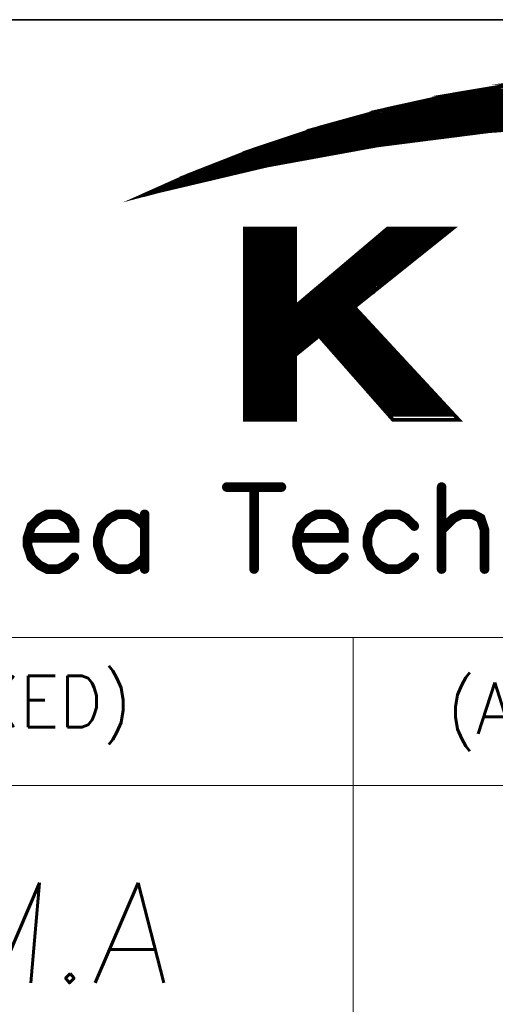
# Model space of a CAD drawing. Header units: millimetres. Extents: x 4497 to 11741, y 5958 to 12619.
# Tile 144 of 256: x 8238 to 8259, y 7941 to 7985. Entities that reach past the tile are written whole.
import ezdxf
from ezdxf.enums import TextEntityAlignment as Align

# ---------------------------------------------------------------- set-up
doc = ezdxf.new("R2010")
doc.units = ezdxf.units.MM
doc.header["$LTSCALE"] = 0.8
doc.layers.get('0').update_dxf_attribs({"linetype": 'CONTINUOUS', "lineweight": 0})
doc.layers.add('2', color=3, linetype='CONTINUOUS', lineweight=0)
doc.styles.get("Standard").update_dxf_attribs({"font": 'romans.shx', "width": 0.8, "oblique": 5, "bigfont": 'whgtxt.shx'})

# ---------------------------------------------------------------- blocks, each defined once
blk = doc.blocks.new('SMOOTH_0$0254')
at = {"const_width": 0.0127}
blk.add_lwpolyline([(-0.00635, 0, 1), (0.00635, 0, 1)], format="xyb", close=True, dxfattribs=at)
blk = doc.blocks.new('SMOOTH_0$064516')
at = {"const_width": 0.0323}
blk.add_lwpolyline([(-0.0161, 0, 1), (0.0161, 0, 1)], format="xyb", close=True, dxfattribs=at)
blk = doc.blocks.new('logo')
at = {"color": 7}
for points, const_width in [([(-3495.641, 5338.044), (-3491.64, 5339.83), (-3485.861, 5342.097), (-3479.97, 5344.064), (-3473.985, 5345.713), (-3467.914, 5347.052), (-3461.791, 5348.074)], 0.338), ([(-3454.81, 5344.51), (-3464.814, 5343.755), (-3474.775, 5342.484), (-3484.65, 5340.681), (-3494.422, 5338.371), (-3495.641, 5338.044)], 0.338), ([(-3421.603, 5346.729), (-3469.272, 5346.729)], 0.338), ([(-3418.222, 5345.884), (-3472.483, 5345.884)], 0.338), ([(-3470.624, 5346.391), (-3420.251, 5346.391)], 0.338), ([(-3476.202, 5344.954), (-3414.588, 5344.954)], 0.338), ([(-3475.526, 5345.207), (-3415.518, 5345.207)], 0.338), ([(-3474.343, 5345.546), (-3416.87, 5345.546)], 0.338), ([(-3478.738, 5344.278), (-3459.298, 5344.278)], 0.338), ([(-3482.034, 5343.264), (-3469.948, 5343.264)], 0.338), ([(-3481.273, 5343.517), (-3467.75, 5343.517)], 0.338), ([(-3472.061, 5343.095), (-3471.131, 5343.095)], 0.338), ([(-3469.863, 5343.348), (-3469.271, 5343.348)], 0.338), ([(-3467.75, 5343.602), (-3467.328, 5343.602)], 0.338), ([(-3484.823, 5342.249), (-3476.625, 5342.249)], 0.338), ([(-3483.555, 5342.756), (-3473.836, 5342.756)], 0.338), ([(-3482.71, 5343.01), (-3471.976, 5343.01)], 0.338), ([(-3473.92, 5342.841), (-3473.159, 5342.841)], 0.338), ([(-3487.189, 5341.404), (-3481.611, 5341.404)], 0.338), ([(-3486.682, 5341.658), (-3480.09, 5341.658)], 0.338), ([(-3486.006, 5341.911), (-3478.738, 5341.911)], 0.338), ([(-3481.611, 5341.489), (-3481.104, 5341.489)], 0.338), ([(-3480.005, 5341.742), (-3479.752, 5341.742)], 0.338), ([(-3492.683, 5338.869), (-3489.049, 5340.559)], 0.338), ([(-3489.387, 5340.474), (-3491.584, 5339.545)], 0.338), ([(-3491.415, 5339.207), (-3488.626, 5340.559)], 0.338), ([(-3490.401, 5339.46), (-3488.204, 5340.559)], 0.338), ([(-3488.457, 5340.897), (-3484.485, 5340.897)], 0.338), ([(-3488.373, 5340.474), (-3486.091, 5340.474)], 0.338), ([(-3487.866, 5341.151), (-3483.048, 5341.151)], 0.338), ([(-3484.4, 5340.982), (-3483.809, 5340.982)], 0.338), ([(-3483.133, 5341.235), (-3482.541, 5341.235)], 0.338), ([(-3493.613, 5338.7), (-3491.584, 5339.629)], 0.338), ([(-3489.133, 5340.052), (-3488.035, 5340.052)], 0.338), ([(-3488.626, 5340.221), (-3487.02, 5340.221)], 0.338), ([(-3486.344, 5335.065), (-3486.344, 5318.162)], 0.338), ([(-3486.091, 5318.077), (-3486.091, 5334.981)], 0.338), ([(-3485.837, 5318.077), (-3485.837, 5334.981)], 0.338), ([(-3485.584, 5318.077), (-3485.584, 5334.981)], 0.338), ([(-3485.33, 5318.077), (-3485.33, 5334.981)], 0.338), ([(-3485.076, 5318.077), (-3485.076, 5334.981)], 0.338), ([(-3484.823, 5318.077), (-3484.823, 5334.981)], 0.338), ([(-3484.569, 5317.993), (-3484.569, 5334.896)], 0.338), ([(-3484.316, 5317.993), (-3484.316, 5334.896)], 0.338), ([(-3484.062, 5318.077), (-3484.062, 5334.981)], 0.338), ([(-3483.893, 5335.065), (-3483.893, 5317.993)], 0.338), ([(-3483.724, 5318.077), (-3483.724, 5334.981)], 0.338), ([(-3483.471, 5318.077), (-3483.471, 5334.981)], 0.338), ([(-3483.217, 5318.077), (-3483.217, 5334.981)], 0.338), ([(-3482.963, 5318.077), (-3482.963, 5334.981)], 0.338), ([(-3482.71, 5318.077), (-3482.71, 5334.981)], 0.338), ([(-3482.456, 5318.077), (-3482.456, 5334.981)], 0.338), ([(-3482.203, 5317.993), (-3482.203, 5334.896)], 0.338), ([(-3474.427, 5334.474), (-3468.933, 5334.474)], 0.338), ([(-3474.174, 5334.727), (-3468.494, 5334.727)], 0.338), ([(-3475.61, 5333.459), (-3470.201, 5333.459)], 0.338), ([(-3475.357, 5333.713), (-3469.863, 5333.713)], 0.338), ([(-3475.103, 5333.967), (-3469.61, 5333.967)], 0.338), ([(-3474.681, 5334.22), (-3469.187, 5334.22)], 0.338), ([(-3476.54, 5332.699), (-3471.215, 5332.699)], 0.338), ([(-3476.287, 5332.952), (-3470.793, 5332.952)], 0.338), ([(-3475.948, 5333.206), (-3470.455, 5333.206)], 0.338), ([(-3477.723, 5331.685), (-3472.399, 5331.685)], 0.338), ([(-3477.47, 5331.938), (-3472.145, 5331.938)], 0.338), ([(-3477.216, 5332.192), (-3471.723, 5332.192)], 0.338), ([(-3476.878, 5332.445), (-3471.469, 5332.445)], 0.338), ([(-3478.653, 5330.924), (-3473.413, 5330.924)], 0.338), ([(-3478.399, 5331.177), (-3473.075, 5331.177)], 0.338), ([(-3478.061, 5331.431), (-3472.737, 5331.431)], 0.338), ([(-3479.836, 5329.91), (-3474.681, 5329.91)], 0.338), ([(-3479.498, 5330.163), (-3474.343, 5330.163)], 0.338), ([(-3479.245, 5330.417), (-3474.005, 5330.417)], 0.338), ([(-3478.991, 5330.67), (-3473.666, 5330.67)], 0.338), ([(-3480.766, 5329.149), (-3475.61, 5329.149)], 0.338), ([(-3480.428, 5329.403), (-3475.272, 5329.403)], 0.338), ([(-3480.174, 5329.656), (-3474.934, 5329.656), (-3474.934, 5329.572), (-3474.85, 5329.656)], 0.338), ([(-3481.696, 5328.388), (-3476.54, 5328.388)], 0.338), ([(-3481.442, 5328.642), (-3476.202, 5328.642)], 0.338), ([(-3481.104, 5328.895), (-3475.948, 5328.895)], 0.338), ([(-3482.372, 5327.374), (-3476.287, 5327.374)], 0.338), ([(-3482.203, 5327.797), (-3476.709, 5327.797)], 0.338), ([(-3482.203, 5327.543), (-3476.456, 5327.543)], 0.338), ([(-3482.372, 5327.036), (-3476.117, 5327.036)], 0.338), ([(-3475.441, 5326.36), (-3482.372, 5326.36)], 0.338), ([(-3482.287, 5326.867), (-3475.864, 5326.867)], 0.338), ([(-3482.287, 5326.529), (-3475.526, 5326.529)], 0.338), ([(-3482.203, 5327.205), (-3476.117, 5327.205)], 0.338), ([(-3482.372, 5326.191), (-3475.272, 5326.191)], 0.338), ([(-3482.287, 5325.937), (-3475.019, 5325.937)], 0.338), ([(-3482.203, 5325.684), (-3474.765, 5325.684)], 0.338), ([(-3482.456, 5325.261), (-3480.428, 5325.261)], 0.338), ([(-3482.287, 5325.092), (-3480.681, 5325.092)], 0.338), ([(-3482.287, 5324.923), (-3480.851, 5324.923)], 0.338), ([(-3482.203, 5324.754), (-3481.02, 5324.754)], 0.338), ([(-3479.667, 5325.261), (-3474.427, 5325.261)], 0.338), ([(-3479.498, 5325.008), (-3474.174, 5325.008)], 0.338), ([(-3479.16, 5324.754), (-3473.92, 5324.754)], 0.338), ([(-3482.372, 5324.247), (-3481.527, 5324.247)], 0.338), ([(-3482.372, 5324.078), (-3481.865, 5324.078)], 0.338), ([(-3482.287, 5324.5), (-3481.273, 5324.5)], 0.338), ([(-3478.991, 5324.5), (-3473.666, 5324.5)], 0.338), ([(-3478.738, 5324.247), (-3473.497, 5324.247)], 0.338), ([(-3478.569, 5323.993), (-3473.244, 5323.993)], 0.338), ([(-3478.399, 5323.74), (-3472.99, 5323.74)], 0.338), ([(-3478.146, 5323.486), (-3472.737, 5323.486)], 0.338), ([(-3477.892, 5323.233), (-3472.483, 5323.233)], 0.338), ([(-3477.723, 5322.979), (-3472.314, 5322.979)], 0.338), ([(-3477.47, 5322.726), (-3472.061, 5322.726)], 0.338), ([(-3477.216, 5322.472), (-3471.807, 5322.472)], 0.338), ([(-3476.963, 5322.218), (-3471.638, 5322.218)], 0.338), ([(-3476.794, 5321.965), (-3471.384, 5321.965)], 0.338), ([(-3476.54, 5321.711), (-3471.131, 5321.711)], 0.338), ([(-3476.371, 5321.458), (-3470.877, 5321.458)], 0.338), ([(-3476.117, 5321.204), (-3470.624, 5321.204)], 0.338), ([(-3475.864, 5320.951), (-3470.37, 5320.951)], 0.338), ([(-3475.695, 5320.697), (-3470.201, 5320.697)], 0.338), ([(-3475.441, 5320.444), (-3469.948, 5320.444)], 0.338), ([(-3475.188, 5320.19), (-3469.694, 5320.19)], 0.338), ([(-3475.019, 5319.936), (-3469.525, 5319.936)], 0.338), ([(-3474.85, 5319.683), (-3469.271, 5319.683)], 0.338), ([(-3474.596, 5319.429), (-3469.018, 5319.429)], 0.338), ([(-3474.258, 5319.176), (-3468.764, 5319.176)], 0.338), ([(-3474.089, 5318.922), (-3468.511, 5318.922)], 0.338), ([(-3473.92, 5318.669), (-3468.257, 5318.669)], 0.338), ([(-3473.666, 5318.415), (-3468.004, 5318.415)], 0.338), ([(-3488.222, 5311.965), (-3483.345, 5311.965)], 0.859), ([(-3485.783, 5311.965), (-3485.783, 5304.641)], 0.859), ([(-3469.038, 5311.965), (-3469.038, 5304.641)], 0.859), ([(-3506.014, 5307.431), (-3501.833, 5307.431), (-3501.833, 5308.127), (-3502.176, 5308.823), (-3502.528, 5309.175), (-3503.224, 5309.527), (-3504.271, 5309.527), (-3504.967, 5309.175), (-3505.671, 5308.479), (-3506.014, 5307.431), (-3506.014, 5306.736), (-3505.671, 5305.688), (-3504.967, 5304.993), (-3504.271, 5304.641), (-3503.224, 5304.641), (-3502.528, 5304.993), (-3501.833, 5305.688)], 0.859), ([(-3495.555, 5308.479), (-3496.251, 5309.175), (-3496.946, 5309.527), (-3497.994, 5309.527), (-3498.69, 5309.175), (-3499.385, 5308.479), (-3499.737, 5307.431), (-3499.737, 5306.736), (-3499.385, 5305.688), (-3498.69, 5304.993), (-3497.994, 5304.641), (-3496.946, 5304.641), (-3496.251, 5304.993), (-3495.555, 5305.688)], 0.859), ([(-3495.555, 5309.527), (-3495.555, 5304.641)], 0.859), ([(-3481.945, 5307.431), (-3477.763, 5307.431), (-3477.763, 5308.127), (-3478.106, 5308.823), (-3478.459, 5309.175), (-3479.154, 5309.527), (-3480.202, 5309.527), (-3480.897, 5309.175), (-3481.601, 5308.479), (-3481.945, 5307.431), (-3481.945, 5306.736), (-3481.601, 5305.688), (-3480.897, 5304.993), (-3480.202, 5304.641), (-3479.154, 5304.641), (-3478.459, 5304.993), (-3477.763, 5305.688)], 0.859), ([(-3471.477, 5308.479), (-3472.181, 5309.175), (-3472.877, 5309.527), (-3473.925, 5309.527), (-3474.62, 5309.175), (-3475.316, 5308.479), (-3475.668, 5307.431), (-3475.668, 5306.736), (-3475.316, 5305.688), (-3474.62, 5304.993), (-3473.925, 5304.641), (-3472.877, 5304.641), (-3472.181, 5304.993), (-3471.477, 5305.688)], 0.859), ([(-3469.038, 5308.127), (-3467.991, 5309.175), (-3467.295, 5309.527), (-3466.248, 5309.527), (-3465.552, 5309.175), (-3465.2, 5308.127), (-3465.2, 5304.641)], 0.859)]:
    blk.add_lwpolyline(points, dxfattribs=dict(at, const_width=const_width))
at = {"color": 7, "const_width": 0.338}
for points in [[(-3465.91, 5347.379), (-3461.851, 5348.057), (-3429.228, 5348.057), (-3424.695, 5347.379)], [(-3461.782, 5348.065), (-3459.73, 5348.297), (-3430.835, 5348.297), (-3429.285, 5348.065)], [(-3472.036, 5346.133), (-3467.922, 5347.044), (-3423.06, 5347.044), (-3418.615, 5346.133)], [(-3467.914, 5347.044), (-3465.91, 5347.379), (-3424.695, 5347.379), (-3423.06, 5347.044)], [(-3477.436, 5344.751), (-3473.976, 5345.704), (-3416.958, 5345.704), (-3413.297, 5344.751)], [(-3473.976, 5345.704), (-3472.036, 5346.133), (-3418.607, 5346.133), (-3416.958, 5345.704)], [(-3480.818, 5343.772), (-3479.97, 5344.055), (-3460.949, 5344.055), (-3464.7, 5343.772)], [(-3479.961, 5344.055), (-3478.278, 5344.519), (-3454.81, 5344.519), (-3460.948, 5344.055)], [(-3478.278, 5344.519), (-3477.436, 5344.751), (-3444.78, 5344.751), (-3454.81, 5344.519)], [(-3484.645, 5342.492), (-3480.843, 5343.763), (-3464.822, 5343.763), (-3474.775, 5342.493)], [(-3480.843, 5343.763), (-3480.817, 5343.772), (-3464.814, 5343.772), (-3464.822, 5343.763)], [(-3464.814, 5343.763), (-3464.814, 5343.772), (-3464.7, 5343.772), (-3464.814, 5343.763)], [(-3485.852, 5342.089), (-3484.645, 5342.492), (-3474.775, 5342.492), (-3476.985, 5342.089)], [(-3489.423, 5340.689), (-3485.861, 5342.089), (-3476.985, 5342.089), (-3484.65, 5340.689)], [(-3491.631, 5339.822), (-3489.423, 5340.689), (-3484.658, 5340.689), (-3488.321, 5339.822)], [(-3494.873, 5338.379), (-3491.631, 5339.822), (-3488.321, 5339.822), (-3494.413, 5338.379)], [(-3495.53, 5338.087), (-3494.422, 5338.379), (-3494.873, 5338.379), (-3495.53, 5338.087)], [(-3486.616, 5328.092), (-3486.616, 5335.065), (-3482.108, 5335.065), (-3482.108, 5328.092)], [(-3482.108, 5328.092), (-3473.856, 5335.065), (-3468.051, 5335.065), (-3476.771, 5328.092)], [(-3486.616, 5328.04), (-3486.616, 5328.092), (-3476.771, 5328.092), (-3476.836, 5328.04)], [(-3486.616, 5325.473), (-3486.616, 5328.04), (-3476.836, 5328.04), (-3474.458, 5325.473)], [(-3486.616, 5323.747), (-3486.616, 5325.473), (-3479.978, 5325.473), (-3482.108, 5323.747)], [(-3473.375, 5317.968), (-3479.978, 5325.473), (-3474.458, 5325.473), (-3467.51, 5317.968)], [(-3486.616, 5317.968), (-3486.616, 5323.747), (-3482.108, 5323.747), (-3482.108, 5317.968)]]:
    blk.add_lwpolyline(points, close=True, dxfattribs=at)
at = {"color": 7, "xscale": 13.31, "yscale": 13.31, "zscale": 13.31}
for name, p in [('SMOOTH_0$0254', (-3469.272, 5346.729)), ('SMOOTH_0$0254', (-3467.922, 5347.044)), ('SMOOTH_0$0254', (-3467.914, 5347.052)), ('SMOOTH_0$0254', (-3467.914, 5347.044)), ('SMOOTH_0$0254', (-3465.91, 5347.379)), ('SMOOTH_0$0254', (-3465.91, 5347.379)), ('SMOOTH_0$0254', (-3473.985, 5345.713)), ('SMOOTH_0$0254', (-3473.976, 5345.704)), ('SMOOTH_0$0254', (-3473.976, 5345.704)), ('SMOOTH_0$0254', (-3472.483, 5345.884)), ('SMOOTH_0$0254', (-3472.036, 5346.133)), ('SMOOTH_0$0254', (-3472.036, 5346.133)), ('SMOOTH_0$0254', (-3470.624, 5346.391)), ('SMOOTH_0$0254', (-3476.202, 5344.954)), ('SMOOTH_0$0254', (-3475.526, 5345.207)), ('SMOOTH_0$0254', (-3474.343, 5345.546)), ('SMOOTH_0$0254', (-3479.97, 5344.064)), ('SMOOTH_0$0254', (-3479.97, 5344.055)), ('SMOOTH_0$0254', (-3479.961, 5344.055)), ('SMOOTH_0$0254', (-3478.738, 5344.278)), ('SMOOTH_0$0254', (-3478.278, 5344.519)), ('SMOOTH_0$0254', (-3478.278, 5344.519)), ('SMOOTH_0$0254', (-3477.436, 5344.751)), ('SMOOTH_0$0254', (-3477.436, 5344.751)), ('SMOOTH_0$0254', (-3482.034, 5343.264)), ('SMOOTH_0$0254', (-3481.273, 5343.517)), ('SMOOTH_0$0254', (-3480.843, 5343.763)), ('SMOOTH_0$0254', (-3480.843, 5343.763)), ('SMOOTH_0$0254', (-3480.818, 5343.772)), ('SMOOTH_0$0254', (-3480.817, 5343.772)), ('SMOOTH_0$0254', (-3472.061, 5343.095)), ('SMOOTH_0$0254', (-3471.131, 5343.095)), ('SMOOTH_0$0254', (-3469.948, 5343.264)), ('SMOOTH_0$0254', (-3469.863, 5343.348)), ('SMOOTH_0$0254', (-3469.271, 5343.348)), ('SMOOTH_0$0254', (-3467.75, 5343.602)), ('SMOOTH_0$0254', (-3467.75, 5343.517)), ('SMOOTH_0$0254', (-3467.328, 5343.602)), ('SMOOTH_0$0254', (-3464.822, 5343.763)), ('SMOOTH_0$0254', (-3464.822, 5343.763)), ('SMOOTH_0$0254', (-3464.814, 5343.772)), ('SMOOTH_0$0254', (-3464.814, 5343.772)), ('SMOOTH_0$0254', (-3464.814, 5343.763)), ('SMOOTH_0$0254', (-3464.814, 5343.763)), ('SMOOTH_0$0254', (-3464.814, 5343.755)), ('SMOOTH_0$0254', (-3464.7, 5343.772)), ('SMOOTH_0$0254', (-3464.7, 5343.772)), ('SMOOTH_0$0254', (-3484.823, 5342.249)), ('SMOOTH_0$0254', (-3484.645, 5342.492)), ('SMOOTH_0$0254', (-3484.645, 5342.492)), ('SMOOTH_0$0254', (-3483.555, 5342.756)), ('SMOOTH_0$0254', (-3482.71, 5343.01)), ('SMOOTH_0$0254', (-3476.625, 5342.249)), ('SMOOTH_0$0254', (-3474.775, 5342.493)), ('SMOOTH_0$0254', (-3474.775, 5342.492)), ('SMOOTH_0$0254', (-3474.775, 5342.484)), ('SMOOTH_0$0254', (-3473.92, 5342.841)), ('SMOOTH_0$0254', (-3473.836, 5342.756)), ('SMOOTH_0$0254', (-3473.159, 5342.841)), ('SMOOTH_0$0254', (-3471.976, 5343.01)), ('SMOOTH_0$0254', (-3487.189, 5341.404)), ('SMOOTH_0$0254', (-3486.682, 5341.658)), ('SMOOTH_0$0254', (-3486.006, 5341.911)), ('SMOOTH_0$0254', (-3485.861, 5342.097)), ('SMOOTH_0$0254', (-3485.861, 5342.089)), ('SMOOTH_0$0254', (-3485.852, 5342.089)), ('SMOOTH_0$0254', (-3481.611, 5341.489)), ('SMOOTH_0$0254', (-3481.611, 5341.404)), ('SMOOTH_0$0254', (-3481.104, 5341.489)), ('SMOOTH_0$0254', (-3480.09, 5341.658)), ('SMOOTH_0$0254', (-3480.005, 5341.742)), ('SMOOTH_0$0254', (-3479.752, 5341.742)), ('SMOOTH_0$0254', (-3478.738, 5341.911)), ('SMOOTH_0$0254', (-3476.985, 5342.089)), ('SMOOTH_0$0254', (-3476.985, 5342.089)), ('SMOOTH_0$0254', (-3489.423, 5340.689)), ('SMOOTH_0$0254', (-3489.423, 5340.689)), ('SMOOTH_0$0254', (-3489.387, 5340.474)), ('SMOOTH_0$0254', (-3489.049, 5340.559)), ('SMOOTH_0$0254', (-3488.626, 5340.559)), ('SMOOTH_0$0254', (-3488.457, 5340.897)), ('SMOOTH_0$0254', (-3488.373, 5340.474)), ('SMOOTH_0$0254', (-3488.204, 5340.559)), ('SMOOTH_0$0254', (-3487.866, 5341.151)), ('SMOOTH_0$0254', (-3486.091, 5340.474)), ('SMOOTH_0$0254', (-3484.658, 5340.689)), ('SMOOTH_0$0254', (-3484.65, 5340.689)), ('SMOOTH_0$0254', (-3484.65, 5340.681)), ('SMOOTH_0$0254', (-3484.485, 5340.897)), ('SMOOTH_0$0254', (-3484.4, 5340.982)), ('SMOOTH_0$0254', (-3483.809, 5340.982)), ('SMOOTH_0$0254', (-3483.133, 5341.235)), ('SMOOTH_0$0254', (-3483.048, 5341.151)), ('SMOOTH_0$0254', (-3482.541, 5341.235)), ('SMOOTH_0$0254', (-3491.64, 5339.83)), ('SMOOTH_0$0254', (-3491.631, 5339.822)), ('SMOOTH_0$0254', (-3491.631, 5339.822)), ('SMOOTH_0$0254', (-3491.584, 5339.629)), ('SMOOTH_0$0254', (-3491.584, 5339.545)), ('SMOOTH_0$0254', (-3489.133, 5340.052)), ('SMOOTH_0$0254', (-3488.626, 5340.221)), ('SMOOTH_0$0254', (-3488.321, 5339.822)), ('SMOOTH_0$0254', (-3488.321, 5339.822)), ('SMOOTH_0$0254', (-3488.035, 5340.052)), ('SMOOTH_0$0254', (-3487.02, 5340.221)), ('SMOOTH_0$0254', (-3493.613, 5338.7)), ('SMOOTH_0$0254', (-3492.683, 5338.869)), ('SMOOTH_0$0254', (-3491.415, 5339.207)), ('SMOOTH_0$0254', (-3490.401, 5339.46)), ('SMOOTH_0$0254', (-3495.641, 5338.044)), ('SMOOTH_0$0254', (-3495.641, 5338.044)), ('SMOOTH_0$0254', (-3495.53, 5338.087)), ('SMOOTH_0$0254', (-3495.53, 5338.087)), ('SMOOTH_0$0254', (-3494.873, 5338.379)), ('SMOOTH_0$0254', (-3494.873, 5338.379)), ('SMOOTH_0$0254', (-3494.422, 5338.379)), ('SMOOTH_0$0254', (-3494.422, 5338.371)), ('SMOOTH_0$0254', (-3494.413, 5338.379)), ('SMOOTH_0$0254', (-3486.616, 5335.065)), ('SMOOTH_0$0254', (-3486.344, 5335.065)), ('SMOOTH_0$0254', (-3486.091, 5334.981)), ('SMOOTH_0$0254', (-3485.837, 5334.981)), ('SMOOTH_0$0254', (-3485.584, 5334.981)), ('SMOOTH_0$0254', (-3485.33, 5334.981)), ('SMOOTH_0$0254', (-3485.076, 5334.981)), ('SMOOTH_0$0254', (-3484.823, 5334.981)), ('SMOOTH_0$0254', (-3484.569, 5334.896)), ('SMOOTH_0$0254', (-3484.316, 5334.896)), ('SMOOTH_0$0254', (-3484.062, 5334.981)), ('SMOOTH_0$0254', (-3483.893, 5335.065)), ('SMOOTH_0$0254', (-3483.724, 5334.981)), ('SMOOTH_0$0254', (-3483.471, 5334.981)), ('SMOOTH_0$0254', (-3483.217, 5334.981)), ('SMOOTH_0$0254', (-3482.963, 5334.981)), ('SMOOTH_0$0254', (-3482.71, 5334.981)), ('SMOOTH_0$0254', (-3482.456, 5334.981)), ('SMOOTH_0$0254', (-3482.203, 5334.896)), ('SMOOTH_0$0254', (-3482.108, 5335.065)), ('SMOOTH_0$0254', (-3474.427, 5334.474)), ('SMOOTH_0$0254', (-3474.174, 5334.727)), ('SMOOTH_0$0254', (-3473.856, 5335.065)), ('SMOOTH_0$0254', (-3468.933, 5334.474)), ('SMOOTH_0$0254', (-3468.494, 5334.727)), ('SMOOTH_0$0254', (-3468.051, 5335.065)), ('SMOOTH_0$0254', (-3475.61, 5333.459)), ('SMOOTH_0$0254', (-3475.357, 5333.713)), ('SMOOTH_0$0254', (-3475.103, 5333.967)), ('SMOOTH_0$0254', (-3474.681, 5334.22)), ('SMOOTH_0$0254', (-3470.201, 5333.459)), ('SMOOTH_0$0254', (-3469.863, 5333.713)), ('SMOOTH_0$0254', (-3469.61, 5333.967)), ('SMOOTH_0$0254', (-3469.187, 5334.22)), ('SMOOTH_0$0254', (-3476.54, 5332.699)), ('SMOOTH_0$0254', (-3476.287, 5332.952)), ('SMOOTH_0$0254', (-3475.948, 5333.206)), ('SMOOTH_0$0254', (-3471.215, 5332.699)), ('SMOOTH_0$0254', (-3470.793, 5332.952)), ('SMOOTH_0$0254', (-3470.455, 5333.206)), ('SMOOTH_0$0254', (-3477.723, 5331.685)), ('SMOOTH_0$0254', (-3477.47, 5331.938)), ('SMOOTH_0$0254', (-3477.216, 5332.192)), ('SMOOTH_0$0254', (-3476.878, 5332.445)), ('SMOOTH_0$0254', (-3472.399, 5331.685)), ('SMOOTH_0$0254', (-3472.145, 5331.938)), ('SMOOTH_0$0254', (-3471.723, 5332.192)), ('SMOOTH_0$0254', (-3471.469, 5332.445)), ('SMOOTH_0$0254', (-3478.653, 5330.924)), ('SMOOTH_0$0254', (-3478.399, 5331.177)), ('SMOOTH_0$0254', (-3478.061, 5331.431)), ('SMOOTH_0$0254', (-3473.413, 5330.924)), ('SMOOTH_0$0254', (-3473.075, 5331.177)), ('SMOOTH_0$0254', (-3472.737, 5331.431)), ('SMOOTH_0$0254', (-3479.836, 5329.91)), ('SMOOTH_0$0254', (-3479.498, 5330.163)), ('SMOOTH_0$0254', (-3479.245, 5330.417)), ('SMOOTH_0$0254', (-3478.991, 5330.67)), ('SMOOTH_0$0254', (-3474.681, 5329.91)), ('SMOOTH_0$0254', (-3474.343, 5330.163)), ('SMOOTH_0$0254', (-3474.005, 5330.417)), ('SMOOTH_0$0254', (-3473.666, 5330.67)), ('SMOOTH_0$0254', (-3480.766, 5329.149)), ('SMOOTH_0$0254', (-3480.428, 5329.403)), ('SMOOTH_0$0254', (-3480.174, 5329.656)), ('SMOOTH_0$0254', (-3475.61, 5329.149)), ('SMOOTH_0$0254', (-3475.272, 5329.403)), ('SMOOTH_0$0254', (-3474.934, 5329.656)), ('SMOOTH_0$0254', (-3474.934, 5329.572)), ('SMOOTH_0$0254', (-3474.85, 5329.656)), ('SMOOTH_0$0254', (-3481.696, 5328.388)), ('SMOOTH_0$0254', (-3481.442, 5328.642)), ('SMOOTH_0$0254', (-3481.104, 5328.895)), ('SMOOTH_0$0254', (-3476.54, 5328.388)), ('SMOOTH_0$0254', (-3476.202, 5328.642)), ('SMOOTH_0$0254', (-3475.948, 5328.895)), ('SMOOTH_0$0254', (-3486.616, 5328.092)), ('SMOOTH_0$0254', (-3486.616, 5328.092)), ('SMOOTH_0$0254', (-3486.616, 5328.04)), ('SMOOTH_0$0254', (-3486.616, 5328.04)), ('SMOOTH_0$0254', (-3482.372, 5327.374)), ('SMOOTH_0$0254', (-3482.203, 5327.797)), ('SMOOTH_0$0254', (-3482.203, 5327.543)), ('SMOOTH_0$0254', (-3482.108, 5328.092)), ('SMOOTH_0$0254', (-3482.108, 5328.092)), ('SMOOTH_0$0254', (-3476.836, 5328.04)), ('SMOOTH_0$0254', (-3476.836, 5328.04)), ('SMOOTH_0$0254', (-3476.771, 5328.092)), ('SMOOTH_0$0254', (-3476.771, 5328.092)), ('SMOOTH_0$0254', (-3476.709, 5327.797)), ('SMOOTH_0$0254', (-3476.456, 5327.543)), ('SMOOTH_0$0254', (-3476.287, 5327.374)), ('SMOOTH_0$0254', (-3482.372, 5327.036)), ('SMOOTH_0$0254', (-3482.372, 5326.36)), ('SMOOTH_0$0254', (-3482.287, 5326.867)), ('SMOOTH_0$0254', (-3482.287, 5326.529)), ('SMOOTH_0$0254', (-3482.203, 5327.205)), ('SMOOTH_0$0254', (-3476.117, 5327.205)), ('SMOOTH_0$0254', (-3476.117, 5327.036)), ('SMOOTH_0$0254', (-3475.864, 5326.867)), ('SMOOTH_0$0254', (-3475.526, 5326.529)), ('SMOOTH_0$0254', (-3475.441, 5326.36)), ('SMOOTH_0$0254', (-3486.616, 5325.473)), ('SMOOTH_0$0254', (-3486.616, 5325.473)), ('SMOOTH_0$0254', (-3482.372, 5326.191)), ('SMOOTH_0$0254', (-3482.287, 5325.937)), ('SMOOTH_0$0254', (-3482.203, 5325.684)), ('SMOOTH_0$0254', (-3479.978, 5325.473)), ('SMOOTH_0$0254', (-3479.978, 5325.473)), ('SMOOTH_0$0254', (-3475.272, 5326.191)), ('SMOOTH_0$0254', (-3475.019, 5325.937)), ('SMOOTH_0$0254', (-3474.765, 5325.684)), ('SMOOTH_0$0254', (-3474.458, 5325.473)), ('SMOOTH_0$0254', (-3474.458, 5325.473)), ('SMOOTH_0$0254', (-3482.456, 5325.261)), ('SMOOTH_0$0254', (-3482.287, 5325.092)), ('SMOOTH_0$0254', (-3482.287, 5324.923)), ('SMOOTH_0$0254', (-3482.203, 5324.754)), ('SMOOTH_0$0254', (-3481.02, 5324.754)), ('SMOOTH_0$0254', (-3480.851, 5324.923)), ('SMOOTH_0$0254', (-3480.681, 5325.092)), ('SMOOTH_0$0254', (-3480.428, 5325.261)), ('SMOOTH_0$0254', (-3479.667, 5325.261)), ('SMOOTH_0$0254', (-3479.498, 5325.008)), ('SMOOTH_0$0254', (-3479.16, 5324.754)), ('SMOOTH_0$0254', (-3474.427, 5325.261)), ('SMOOTH_0$0254', (-3474.174, 5325.008)), ('SMOOTH_0$0254', (-3473.92, 5324.754)), ('SMOOTH_0$0254', (-3486.616, 5323.747)), ('SMOOTH_0$0254', (-3486.616, 5323.747)), ('SMOOTH_0$0254', (-3482.372, 5324.247)), ('SMOOTH_0$0254', (-3482.372, 5324.078)), ('SMOOTH_0$0254', (-3482.287, 5324.5)), ('SMOOTH_0$0254', (-3482.108, 5323.747)), ('SMOOTH_0$0254', (-3482.108, 5323.747)), ('SMOOTH_0$0254', (-3481.865, 5324.078)), ('SMOOTH_0$0254', (-3481.527, 5324.247)), ('SMOOTH_0$0254', (-3481.273, 5324.5)), ('SMOOTH_0$0254', (-3478.991, 5324.5)), ('SMOOTH_0$0254', (-3478.738, 5324.247)), ('SMOOTH_0$0254', (-3478.569, 5323.993)), ('SMOOTH_0$0254', (-3478.399, 5323.74)), ('SMOOTH_0$0254', (-3473.666, 5324.5)), ('SMOOTH_0$0254', (-3473.497, 5324.247)), ('SMOOTH_0$0254', (-3473.244, 5323.993)), ('SMOOTH_0$0254', (-3472.99, 5323.74)), ('SMOOTH_0$0254', (-3478.146, 5323.486)), ('SMOOTH_0$0254', (-3477.892, 5323.233)), ('SMOOTH_0$0254', (-3477.723, 5322.979)), ('SMOOTH_0$0254', (-3472.737, 5323.486)), ('SMOOTH_0$0254', (-3472.483, 5323.233)), ('SMOOTH_0$0254', (-3472.314, 5322.979)), ('SMOOTH_0$0254', (-3477.47, 5322.726)), ('SMOOTH_0$0254', (-3477.216, 5322.472)), ('SMOOTH_0$0254', (-3476.963, 5322.218)), ('SMOOTH_0$0254', (-3476.794, 5321.965)), ('SMOOTH_0$0254', (-3472.061, 5322.726)), ('SMOOTH_0$0254', (-3471.807, 5322.472)), ('SMOOTH_0$0254', (-3471.638, 5322.218)), ('SMOOTH_0$0254', (-3471.384, 5321.965)), ('SMOOTH_0$0254', (-3476.54, 5321.711)), ('SMOOTH_0$0254', (-3476.371, 5321.458)), ('SMOOTH_0$0254', (-3476.117, 5321.204)), ('SMOOTH_0$0254', (-3471.131, 5321.711)), ('SMOOTH_0$0254', (-3470.877, 5321.458)), ('SMOOTH_0$0254', (-3470.624, 5321.204)), ('SMOOTH_0$0254', (-3475.864, 5320.951)), ('SMOOTH_0$0254', (-3475.695, 5320.697)), ('SMOOTH_0$0254', (-3475.441, 5320.444)), ('SMOOTH_0$0254', (-3475.188, 5320.19)), ('SMOOTH_0$0254', (-3470.37, 5320.951)), ('SMOOTH_0$0254', (-3470.201, 5320.697)), ('SMOOTH_0$0254', (-3469.948, 5320.444)), ('SMOOTH_0$0254', (-3469.694, 5320.19)), ('SMOOTH_0$0254', (-3475.019, 5319.936)), ('SMOOTH_0$0254', (-3474.85, 5319.683)), ('SMOOTH_0$0254', (-3474.596, 5319.429)), ('SMOOTH_0$0254', (-3469.525, 5319.936)), ('SMOOTH_0$0254', (-3469.271, 5319.683)), ('SMOOTH_0$0254', (-3469.018, 5319.429)), ('SMOOTH_0$0254', (-3474.258, 5319.176)), ('SMOOTH_0$0254', (-3474.089, 5318.922)), ('SMOOTH_0$0254', (-3473.92, 5318.669)), ('SMOOTH_0$0254', (-3468.764, 5319.176)), ('SMOOTH_0$0254', (-3468.511, 5318.922)), ('SMOOTH_0$0254', (-3468.257, 5318.669)), ('SMOOTH_0$0254', (-3486.616, 5317.968)), ('SMOOTH_0$0254', (-3486.344, 5318.162)), ('SMOOTH_0$0254', (-3486.091, 5318.077)), ('SMOOTH_0$0254', (-3485.837, 5318.077)), ('SMOOTH_0$0254', (-3485.584, 5318.077)), ('SMOOTH_0$0254', (-3485.33, 5318.077)), ('SMOOTH_0$0254', (-3485.076, 5318.077)), ('SMOOTH_0$0254', (-3484.823, 5318.077)), ('SMOOTH_0$0254', (-3484.569, 5317.993)), ('SMOOTH_0$0254', (-3484.316, 5317.993)), ('SMOOTH_0$0254', (-3484.062, 5318.077)), ('SMOOTH_0$0254', (-3483.893, 5317.993)), ('SMOOTH_0$0254', (-3483.724, 5318.077)), ('SMOOTH_0$0254', (-3483.471, 5318.077)), ('SMOOTH_0$0254', (-3483.217, 5318.077)), ('SMOOTH_0$0254', (-3482.963, 5318.077)), ('SMOOTH_0$0254', (-3482.71, 5318.077)), ('SMOOTH_0$0254', (-3482.456, 5318.077)), ('SMOOTH_0$0254', (-3482.203, 5317.993)), ('SMOOTH_0$0254', (-3482.108, 5317.968)), ('SMOOTH_0$0254', (-3473.666, 5318.415)), ('SMOOTH_0$0254', (-3473.375, 5317.968)), ('SMOOTH_0$0254', (-3468.004, 5318.415)), ('SMOOTH_0$0254', (-3467.51, 5317.968)), ('SMOOTH_0$064516', (-3488.222, 5311.965)), ('SMOOTH_0$064516', (-3485.783, 5311.965)), ('SMOOTH_0$064516', (-3483.345, 5311.965)), ('SMOOTH_0$064516', (-3469.038, 5311.965)), ('SMOOTH_0$064516', (-3504.271, 5309.527)), ('SMOOTH_0$064516', (-3503.224, 5309.527)), ('SMOOTH_0$064516', (-3497.994, 5309.527)), ('SMOOTH_0$064516', (-3496.946, 5309.527)), ('SMOOTH_0$064516', (-3495.555, 5309.527)), ('SMOOTH_0$064516', (-3480.202, 5309.527)), ('SMOOTH_0$064516', (-3479.154, 5309.527)), ('SMOOTH_0$064516', (-3473.925, 5309.527)), ('SMOOTH_0$064516', (-3472.877, 5309.527)), ('SMOOTH_0$064516', (-3467.295, 5309.527)), ('SMOOTH_0$064516', (-3466.248, 5309.527)), ('SMOOTH_0$064516', (-3504.967, 5309.175)), ('SMOOTH_0$064516', (-3502.528, 5309.175)), ('SMOOTH_0$064516', (-3502.176, 5308.823)), ('SMOOTH_0$064516', (-3498.69, 5309.175)), ('SMOOTH_0$064516', (-3496.251, 5309.175)), ('SMOOTH_0$064516', (-3480.897, 5309.175)), ('SMOOTH_0$064516', (-3478.459, 5309.175)), ('SMOOTH_0$064516', (-3478.106, 5308.823)), ('SMOOTH_0$064516', (-3474.62, 5309.175)), ('SMOOTH_0$064516', (-3472.181, 5309.175)), ('SMOOTH_0$064516', (-3467.991, 5309.175)), ('SMOOTH_0$064516', (-3465.552, 5309.175)), ('SMOOTH_0$064516', (-3505.671, 5308.479)), ('SMOOTH_0$064516', (-3501.833, 5308.127)), ('SMOOTH_0$064516', (-3499.385, 5308.479)), ('SMOOTH_0$064516', (-3495.555, 5308.479)), ('SMOOTH_0$064516', (-3481.601, 5308.479)), ('SMOOTH_0$064516', (-3477.763, 5308.127)), ('SMOOTH_0$064516', (-3475.316, 5308.479)), ('SMOOTH_0$064516', (-3471.477, 5308.479)), ('SMOOTH_0$064516', (-3469.038, 5308.127)), ('SMOOTH_0$064516', (-3465.2, 5308.127)), ('SMOOTH_0$064516', (-3506.014, 5307.431)), ('SMOOTH_0$064516', (-3506.014, 5307.431)), ('SMOOTH_0$064516', (-3506.014, 5306.736)), ('SMOOTH_0$064516', (-3501.833, 5307.431)), ('SMOOTH_0$064516', (-3499.737, 5307.431)), ('SMOOTH_0$064516', (-3499.737, 5306.736)), ('SMOOTH_0$064516', (-3481.945, 5307.431)), ('SMOOTH_0$064516', (-3481.945, 5307.431)), ('SMOOTH_0$064516', (-3481.945, 5306.736)), ('SMOOTH_0$064516', (-3477.763, 5307.431)), ('SMOOTH_0$064516', (-3475.668, 5307.431)), ('SMOOTH_0$064516', (-3475.668, 5306.736)), ('SMOOTH_0$064516', (-3505.671, 5305.688)), ('SMOOTH_0$064516', (-3504.967, 5304.993)), ('SMOOTH_0$064516', (-3502.528, 5304.993)), ('SMOOTH_0$064516', (-3501.833, 5305.688)), ('SMOOTH_0$064516', (-3499.385, 5305.688)), ('SMOOTH_0$064516', (-3498.69, 5304.993)), ('SMOOTH_0$064516', (-3496.251, 5304.993)), ('SMOOTH_0$064516', (-3495.555, 5305.688)), ('SMOOTH_0$064516', (-3481.601, 5305.688)), ('SMOOTH_0$064516', (-3480.897, 5304.993)), ('SMOOTH_0$064516', (-3478.459, 5304.993)), ('SMOOTH_0$064516', (-3477.763, 5305.688)), ('SMOOTH_0$064516', (-3475.316, 5305.688)), ('SMOOTH_0$064516', (-3474.62, 5304.993)), ('SMOOTH_0$064516', (-3472.181, 5304.993)), ('SMOOTH_0$064516', (-3471.477, 5305.688)), ('SMOOTH_0$064516', (-3504.271, 5304.641)), ('SMOOTH_0$064516', (-3503.224, 5304.641)), ('SMOOTH_0$064516', (-3497.994, 5304.641)), ('SMOOTH_0$064516', (-3496.946, 5304.641)), ('SMOOTH_0$064516', (-3495.555, 5304.641)), ('SMOOTH_0$064516', (-3485.783, 5304.641)), ('SMOOTH_0$064516', (-3480.202, 5304.641)), ('SMOOTH_0$064516', (-3479.154, 5304.641)), ('SMOOTH_0$064516', (-3473.925, 5304.641)), ('SMOOTH_0$064516', (-3472.877, 5304.641)), ('SMOOTH_0$064516', (-3469.038, 5304.641)), ('SMOOTH_0$064516', (-3465.2, 5304.641))]:
    blk.add_blockref(name, p, dxfattribs=at)

msp = doc.modelspace()

# ---------------------------------------------------------------- linework, layer by layer
at = {"color": 7, "linetype": 'Continuous', "lineweight": 35}
msp.add_line((8193.427, 7984.84), (8344.765, 7984.84), dxfattribs=at)
at = {"color": 7, "linetype": 'Continuous'}
for p, q in [((8193.427, 7957.423), (8344.765, 7957.423)), ((8252.646, 7898.204), (8252.646, 7957.423)), ((8193.427, 7950.844), (8282.256, 7950.844))]:
    msp.add_line(p, q, dxfattribs=at)

# ---------------------------------------------------------------- block references
at = {"color": 3, "linetype": 'Continuous', "xscale": 0.4968601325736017, "yscale": 0.4968601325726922, "zscale": 0.4968601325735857}
msp.add_blockref('logo', (9980.197, 5324.793), dxfattribs=at)

# ---------------------------------------------------------------- texts
at = {"color": 7, "linetype": 'Continuous', "width": 0.933333}
for s, p in [('(CHECKED)', (8227.065, 7955.723)), ('(APPROVED)', (8256.821, 7955.426))]:
    msp.add_text(s, height=2.288, dxfattribs=at).set_placement(p, align=Align.TOP_LEFT)
at = {"layer": '2', "linetype": 'Continuous', "oblique": 5}
msp.add_text('J.M.A', height=4.4437, dxfattribs=at).set_placement((8229.582, 7942.087))

doc.saveas('drawing.dxf')
